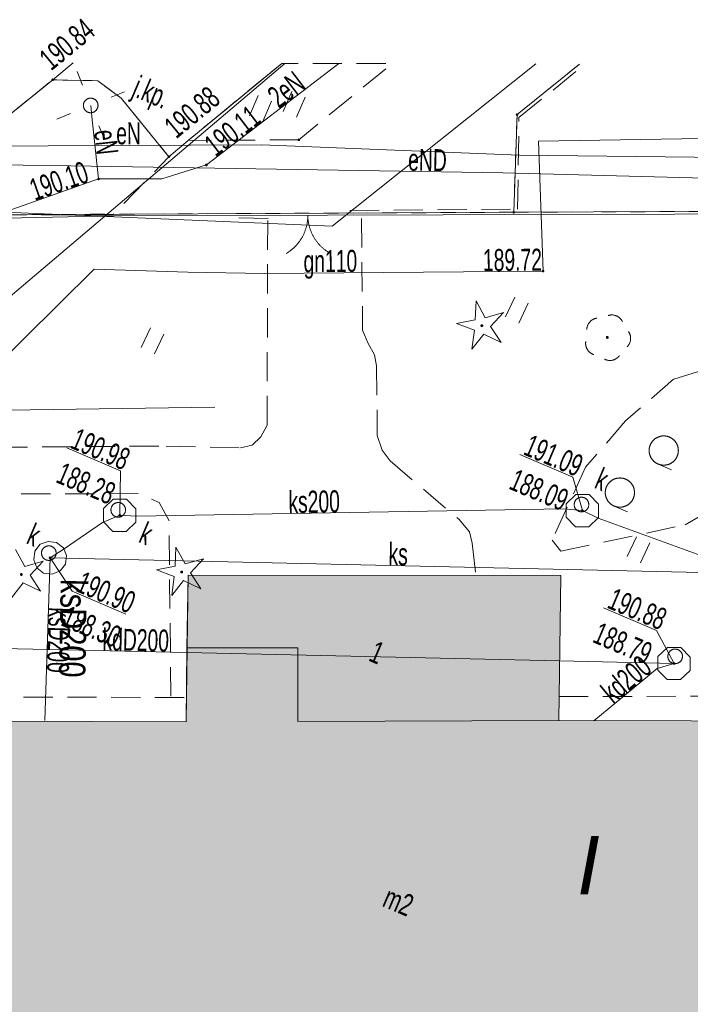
# Model space of a CAD drawing. Header units: centimetres. Extents: x -25572 to 23555, y -2435 to 15405.
# Tile 8 of 134: x -9098 to -6802, y 3947 to 7316. Entities that reach past the tile are written whole.
import ezdxf
from ezdxf.xclip import XClip

# ---------------------------------------------------------------- set-up
doc = ezdxf.new("R2010")
doc.units = ezdxf.units.CM
doc.header["$MEASUREMENT"] = 0
doc.header["$XCLIPFRAME"] = 0
for name, pattern in [('1.5_0.5', [200, 150, -50]), ('egug-500', [100, 50, -50]), ('mz1.0_0.5', [150, 100, -50])]:
    doc.linetypes.add(name, pattern=pattern)
for name, color, linetype in [('1_500_mapa_zasadnicza_1530_2025_1_203-punkt graniczny', 7, 'Continuous'), ('1_500_mapa_zasadnicza_1530_2025_1_punkt wysokościowy naturalny', 7, 'Continuous'), ('1_500_mapa_zasadnicza_1530_2025_1_punkt wysokościowy sztuczny', 7, 'Continuous'), ('820-G Rysunki Obrazki', 7, 'Continuous')]:
    doc.layers.add(name, color=color, linetype=linetype)
for name, color, linetype, lineweight in [('1_500_mapa_zasadnicza_1530_2025_1_218-kontur użytku gruntowego_Nr_pióra__3', 3, 'Continuous', 18), ('1_500_mapa_zasadnicza_1530_2025_1_219-działka ewidencyjna_Nr_pióra__7', 7, 'Continuous', 18), ('1_500_mapa_zasadnicza_1530_2025_1_312-budynek ewidencyjny_Nr_pióra__7', 7, 'Continuous', 18), ('1_500_mapa_zasadnicza_1530_2025_1_312-oznaczenie budynku ewidencyjnego-Atr117_Nr_pióra__7', 7, 'Continuous', 18), ('1_500_mapa_zasadnicza_1530_2025_1_320-blok - kondygnacja nadziemna-Atr25_Nr_pióra__7', 7, 'Continuous', 18), ('1_500_mapa_zasadnicza_1530_2025_1_320-blok - kondygnacja nadziemna_Nr_pióra__7', 7, 'Continuous', 18), ('1_500_mapa_zasadnicza_1530_2025_1_582-Atrybuty opisowe-SKPOD_Nr_pióra__32', 32, 'Continuous', 18), ('1_500_mapa_zasadnicza_1530_2025_1_905-Brama w ogrodzeniu_Nr_pióra__7', 7, 'Continuous', 18), ('1_500_mapa_zasadnicza_1530_2025_1_940-Trawnik symb. poj._Nr_pióra__7', 7, 'Continuous', 18), ('1_500_mapa_zasadnicza_1530_2025_1_941-Zakrzewienie symb. poj._Nr_pióra__7', 7, 'Continuous', 18), ('1_500_mapa_zasadnicza_1530_2025_1_chodnik (powierzchnia)_Nr_pióra__7', 7, 'Continuous', 18), ('1_500_mapa_zasadnicza_1530_2025_1_drzewo iglaste (punkt)_Nr_pióra__94', 94, 'Continuous', 18), ('1_500_mapa_zasadnicza_1530_2025_1_drzewo liściaste (punkt)_Nr_pióra__94', 94, 'Continuous', 18), ('1_500_mapa_zasadnicza_1530_2025_1_jezdnia (powierzchnia)-Atr17_Nr_pióra__7', 7, 'Continuous', 18), ('1_500_mapa_zasadnicza_1530_2025_1_jezdnia (powierzchnia)_Nr_pióra__7', 7, 'Continuous', 18), ('1_500_mapa_zasadnicza_1530_2025_1_komora podziemna - przewód kanalizacyjny (powierzchnia)_Nr_pióra__34', 34, 'Continuous', 18), ('1_500_mapa_zasadnicza_1530_2025_1_krawężnik (linia)_Nr_pióra__7', 7, 'Continuous', 18), ('1_500_mapa_zasadnicza_1530_2025_1_latarnia (punkt)_Nr_pióra__7', 7, 'Continuous', 18), ('1_500_mapa_zasadnicza_1530_2025_1_ogrodzenie trwałe (linia)_Nr_pióra__7', 7, 'Continuous', 18), ('1_500_mapa_zasadnicza_1530_2025_1_przewód elektroenergetyczny (linia)-Atr1_Nr_pióra__1', 1, 'Continuous', 18), ('1_500_mapa_zasadnicza_1530_2025_1_przewód elektroenergetyczny (linia)_Nr_pióra__1', 1, 'Continuous', 18), ('1_500_mapa_zasadnicza_1530_2025_1_przewód gazowy (linia)-Atr1_Nr_pióra__7', 7, 'Continuous', 18), ('1_500_mapa_zasadnicza_1530_2025_1_przewód gazowy (linia)_Nr_pióra__40', 40, 'Continuous', 18), ('1_500_mapa_zasadnicza_1530_2025_1_przewód kanalizacyjny (linia)-Atr1_Nr_pióra__34', 34, 'Continuous', 18), ('1_500_mapa_zasadnicza_1530_2025_1_przewód kanalizacyjny (linia)_Nr_pióra__34', 34, 'Continuous', 18), ('1_500_mapa_zasadnicza_1530_2025_1_przewód wodociągowy (linia)_Nr_pióra__5', 5, 'Continuous', 18), ('1_500_mapa_zasadnicza_1530_2025_1_punkt o określonej wysokości (sieć elektroenergetyczna)-Atr2_Nr_pióra__1', 1, 'Continuous', 18), ('1_500_mapa_zasadnicza_1530_2025_1_punkt o określonej wysokości (sieć elektroenergetyczna)_Nr_pióra__1', 1, 'Continuous', 18), ('1_500_mapa_zasadnicza_1530_2025_1_punkt o określonej wysokości (sieć gazowa)-Atr2_Nr_pióra__40', 40, 'Continuous', 18), ('1_500_mapa_zasadnicza_1530_2025_1_punkt o określonej wysokości (sieć gazowa)_Nr_pióra__40', 40, 'Continuous', 18), ('1_500_mapa_zasadnicza_1530_2025_1_punkt o określonej wysokości (sieć kanalizacyjna)-Atr2_Nr_pióra__34', 34, 'Continuous', 18), ('1_500_mapa_zasadnicza_1530_2025_1_punkt o określonej wysokości (sieć kanalizacyjna)-Atr2_Nr_pióra__7', 7, 'Continuous', 18), ('1_500_mapa_zasadnicza_1530_2025_1_punkt o określonej wysokości (sieć kanalizacyjna)-Atr3_Nr_pióra__34', 34, 'Continuous', 18), ('1_500_mapa_zasadnicza_1530_2025_1_punkt o określonej wysokości (sieć kanalizacyjna)_Nr_pióra__34', 34, 'Continuous', 18), ('1_500_mapa_zasadnicza_1530_2025_1_punkt wysokościowy sztuczny-Atr2_Nr_pióra__7', 7, 'Continuous', 18), ('1_500_mapa_zasadnicza_1530_2025_1_rura ochronna - przewód elektroenergetyczny (linia)_Nr_pióra__1', 1, 'Continuous', 18), ('1_500_mapa_zasadnicza_1530_2025_1_trawnik (powierzchnia) - symbol_Nr_pióra__7', 7, 'Continuous', 18), ('1_500_mapa_zasadnicza_1530_2025_1_trawnik (powierzchnia)_Nr_pióra__7', 7, 'Continuous', 18), ('1_500_mapa_zasadnicza_1530_2025_1_właz okrągły - siec kanalizacyjna (punkt)-Atr17_Nr_pióra__7', 7, 'Continuous', 18), ('1_500_mapa_zasadnicza_1530_2025_1_właz okrągły - siec kanalizacyjna (punkt)_Nr_pióra__7', 7, 'Continuous', 18), ('Nowe_199-Z Wymiary i opisy_Nr_pióra__21', 7, 'Continuous', 25), ('Nowe_220-A Ściany_Nr_pióra__41', 7, 'Continuous', 15)]:
    doc.layers.add(name, color=color, linetype=linetype, lineweight=lineweight)
doc.layers.add('Nowe_220-A Ściany_Nr_pióra__102', color=7, linetype='Continuous', lineweight=5, true_color=0xcccccc)
doc.styles.add('STYL_AUTOMATYCZNY_1', font='arial.ttf', dxfattribs={"width": 0.63})
doc.styles.add('STYL_AUTOMATYCZNY_2', font='arial.ttf', dxfattribs={"width": 0.79})
doc.styles.add('STYL_AUTOMATYCZNY_3', font='arial.ttf', dxfattribs={"width": 0.667})
doc.styles.add('STYL_AUTOMATYCZNY_5', font='arial.ttf')
doc.linetypes.add('902-500', pattern='A,0,[2,Lwowska architektura1.Shx,S=5.952381,R=0,X=0,Y=9.71445e-17],-750,0', length=750)

# ---------------------------------------------------------------- blocks, each defined once
blk = doc.blocks.new('Rysunek_1_1', base_point=(-995247015.5, -194970081.6))
at = {"layer": '1_500_mapa_zasadnicza_1530_2025_1_203-punkt graniczny', "linetype": 'Continuous', "lineweight": 0, "true_color": 0x000000}
for points in [[(-7390.8, 6989, 1), (-7399.1, 6992.5, 1)], [(-7402.2, 6654.9, 1), (-7410.5, 6658.4, 1)]]:
    blk.add_hatch(color=18, dxfattribs=at).paths.add_polyline_path(points)
at = {"layer": '1_500_mapa_zasadnicza_1530_2025_1_drzewo iglaste (punkt)_Nr_pióra__94', "linetype": 'Continuous', "lineweight": 18}
for points in [[(-7511, 6266.5, 1), (-7520.2, 6270.5, 1)], [(-8538.6, 5423.9, 1), (-8547.8, 5427.8, 1)], [(-9087.4, 5415.6, 1), (-9096.6, 5419.5, 1)]]:
    blk.add_hatch(color=94, dxfattribs=at).paths.add_polyline_path(points)
at = {"layer": '1_500_mapa_zasadnicza_1530_2025_1_drzewo liściaste (punkt)_Nr_pióra__94', "linetype": 'Continuous', "lineweight": 18}
blk.add_hatch(color=94, dxfattribs=at).paths.add_polyline_path([(-7081.4, 6226.7, 1), (-7090.7, 6230.6, 1)])
at = {"layer": '1_500_mapa_zasadnicza_1530_2025_1_punkt o określonej wysokości (sieć elektroenergetyczna)_Nr_pióra__1', "linetype": 'Continuous', "lineweight": 18}
for points in [[(-8454.6, 6816.7, 1), (-8462.9, 6820.2, 1)], [(-8823.5, 6769, 1), (-8831.8, 6772.5, 1)]]:
    blk.add_hatch(color=1, dxfattribs=at).paths.add_polyline_path(points)
at = {"layer": '1_500_mapa_zasadnicza_1530_2025_1_punkt o określonej wysokości (sieć gazowa)_Nr_pióra__40', "linetype": 'Continuous', "lineweight": 18}
blk.add_hatch(color=40, dxfattribs=at).paths.add_polyline_path([(-7301.8, 6453.7, 1), (-7310.1, 6457.2, 1)])
at = {"layer": '1_500_mapa_zasadnicza_1530_2025_1_punkt o określonej wysokości (sieć kanalizacyjna)_Nr_pióra__34', "linetype": 'Continuous', "lineweight": 18}
for points in [[(-7167.1, 5634.1, 1), (-7175.4, 5637.6, 1)], [(-8751, 5618.3, 1), (-8759.3, 5621.8, 1)], [(-8989.7, 5473, 1), (-8998, 5476.5, 1)], [(-6853.5, 5111.1, 1), (-6861.8, 5114.6, 1)]]:
    blk.add_hatch(color=34, dxfattribs=at).paths.add_polyline_path(points)
at = {"layer": '1_500_mapa_zasadnicza_1530_2025_1_punkt wysokościowy naturalny', "linetype": 'Continuous', "lineweight": 0, "true_color": 0x000000}
blk.add_hatch(color=18, dxfattribs=at).paths.add_polyline_path([(-8137.8, 6902.8, 1), (-8146.1, 6906.3, 1)])
at = {"layer": '1_500_mapa_zasadnicza_1530_2025_1_punkt wysokościowy sztuczny', "linetype": 'Continuous', "lineweight": 0, "true_color": 0x000000}
for points in [[(-8980.5, 7108.2, 1), (-8988.8, 7111.7, 1)], [(-8582.7, 6845, 1), (-8591, 6848.5, 1)]]:
    blk.add_hatch(color=18, dxfattribs=at).paths.add_polyline_path(points)
at = {"layer": '1_500_mapa_zasadnicza_1530_2025_1_218-kontur użytku gruntowego_Nr_pióra__3', "color": 3, "linetype": 'egug-500', "lineweight": 18, "flags": 128}
for points in [[(-7181, 7163.9), (-7395, 6990.7)], [(-7395, 6990.7), (-7406.3, 6656.7)], [(-7406.3, 6656.7), (-9135.9, 6648.4)], [(-7406.3, 6656.7), (-4949.2, 6667)]]:
    blk.add_lwpolyline(points, dxfattribs=at)
at = {"layer": '1_500_mapa_zasadnicza_1530_2025_1_219-działka ewidencyjna_Nr_pióra__7', "color": 7, "linetype": 'Continuous', "lineweight": 18, "flags": 128}
for points in [[(-7395, 6990.7), (-7181, 7163.9)], [(-7406.3, 6656.7), (-7395, 6990.7)], [(-7406.3, 6656.7), (-9135.9, 6648.4)], [(-4949.2, 6667), (-7406.3, 6656.7)]]:
    blk.add_lwpolyline(points, dxfattribs=at)
at = {"layer": '1_500_mapa_zasadnicza_1530_2025_1_312-budynek ewidencyjny_Nr_pióra__7', "color": 7, "linetype": 'Continuous', "lineweight": 18, "flags": 128}
for points in [[(-8525.2, 5166.2), (-8521.5, 5415.6)], [(-8521.5, 5415.6), (-7245.7, 5414.3)], [(-7245.7, 5414.3), (-7252.2, 4917.4)], [(-8528.1, 4913.3), (-8525.2, 5166.2)], [(-10127.8, 4919.4), (-8528.1, 4913.3)], [(-7252.2, 4917.4), (-5441.2, 4912.9)]]:
    blk.add_lwpolyline(points, dxfattribs=at)
at = {"layer": '1_500_mapa_zasadnicza_1530_2025_1_320-blok - kondygnacja nadziemna_Nr_pióra__7', "color": 7, "linetype": 'Continuous', "lineweight": 18, "flags": 128}
blk.add_lwpolyline([(-8521.5, 5415.6), (-7245.7, 5414.3), (-7252.2, 4917.4), (-8145.1, 4914.9), (-8146.1, 5166.2), (-8525.2, 5166.2)], close=True, dxfattribs=at)
at = {"layer": '1_500_mapa_zasadnicza_1530_2025_1_905-Brama w ogrodzeniu_Nr_pióra__7', "color": 7, "linetype": 'Continuous', "lineweight": 18}
for centre, start, end in [((-8261.4, 6645.1), 300.3875, 0.3875), ((-7961.4, 6647.2), 180.3875, 240.3875)]:
    blk.add_arc(centre, 150, start, end, dxfattribs=at)
at = {"layer": '1_500_mapa_zasadnicza_1530_2025_1_940-Trawnik symb. poj._Nr_pióra__7', "color": 7, "linetype": 'Continuous', "lineweight": 18}
for p, q in [((-7434.8, 6298.9), (-7402.8, 6366.7)), ((-7389.5, 6277.5), (-7357.5, 6345.4)), ((-8681.9, 6193.5), (-8649.9, 6261.3)), ((-8636.7, 6172.2), (-8604.7, 6240)), ((-7017.8, 5479), (-6985.8, 5546.8)), ((-6972.6, 5457.6), (-6940.6, 5525.5))]:
    blk.add_line(p, q, dxfattribs=at)
at = {"layer": '1_500_mapa_zasadnicza_1530_2025_1_941-Zakrzewienie symb. poj._Nr_pióra__7', "color": 7, "linetype": 'Continuous', "lineweight": 18}
for p, q in [((-6912.4, 5795.4), (-6866.4, 5775.9)), ((-7062.5, 5651.6), (-7016.5, 5632.1))]:
    blk.add_line(p, q, dxfattribs=at)
for centre in [(-6892.9, 5841.5), (-7043, 5697.6)]:
    blk.add_circle(centre, 50, dxfattribs=at)
at = {"layer": '1_500_mapa_zasadnicza_1530_2025_1_chodnik (powierzchnia)_Nr_pióra__7', "color": 7, "linetype": 'mz1.0_0.5', "lineweight": 18, "flags": 128}
for points in [[(-7388.5, 6980.4), (-7162, 7163.9)], [(-11562.5, 5851.2), (-11413.7, 5841.8), (-11013.7, 5865.4), (-10621.9, 5956.7), (-10256.7, 6121.2), (-9921.9, 6342), (-9692.4, 6540.1), (-9145, 6980.3), (-8984.6, 7109.9), (-8830.7, 7106.6), (-8750.4, 7047.5), (-8586.8, 6846.7), (-8778.7, 6647.9), (-9251.4, 6647.4), (-9758.6, 6230.3), (-10042.1, 6028), (-10352.3, 5865.2), (-10501.7, 5789.5), (-10578.6, 5772.1), (-10966.5, 5684.7), (-11363.2, 5650.9), (-11565.1, 5655.7)], [(-7393.1, 6667.3), (-7388.5, 6980.4)], [(-8347.5, 6637.6), (-8242, 6635.3)], [(-8250.7, 5928.6), (-8248.6, 6640.3)], [(-7967.3, 6663.2), (-7393.1, 6667.3)], [(-7927.9, 6635.7), (-7923.8, 6253.7)], [(-7923.8, 6253.7), (-7905.2, 6207.8)], [(-7905.2, 6207.8), (-7883.5, 6169.3)], [(-7883.5, 6169.3), (-7875.8, 6131.3)], [(-7875.8, 6131.3), (-7873.4, 5893.5)], [(-6762.6, 6115.3), (-6858.9, 6085.5)], [(-6858.9, 6085.5), (-7023.8, 5942.6)], [(-7023.8, 5942.6), (-7160.4, 5784.4)], [(-8271.9, 5888.7), (-8250.7, 5928.6)], [(-8301.5, 5860), (-8271.9, 5888.7)], [(-7873.4, 5893.5), (-7856.8, 5843)], [(-8580.2, 5000.6), (-8586.4, 5600.6), (-8620.4, 5663.9), (-8691.3, 5694), (-9747.8, 5692.4), (-10060.6, 5579.6), (-10327.8, 5359.5), (-10430.7, 5198.9), (-10439.6, 4998.5), (-10602.6, 4988.3), (-10595.9, 5203.8), (-10549.4, 5341.6), (-10351.5, 5559.6), (-10019.1, 5782.5), (-9735.6, 5849.1), (-8596.1, 5856.8)], [(-8596.1, 5856.8), (-8341.3, 5850.7)], [(-8341.3, 5850.7), (-8301.5, 5860)], [(-7856.8, 5843), (-7829.9, 5806.6)], [(-7829.9, 5806.6), (-7593.7, 5605.4)], [(-7160.4, 5784.4), (-7275.2, 5534.3)], [(-6819.2, 5587.5), (-6686.9, 5663.9)], [(-7593.7, 5605.4), (-7557.5, 5562.8)], [(-7557.5, 5562.8), (-7548.8, 5524.4)], [(-7245.5, 5496.8), (-6819.2, 5587.5)], [(-7275.2, 5534.3), (-7245.5, 5496.8)], [(-7548.8, 5524.4), (-7535.6, 5414.5)], [(-10134.6, 5000.5), (-8527.5, 4996.7)], [(-7251.1, 4999.5), (-6066.6, 5003.3)]]:
    blk.add_lwpolyline(points, dxfattribs=at)
at = {"layer": '1_500_mapa_zasadnicza_1530_2025_1_drzewo iglaste (punkt)_Nr_pióra__94', "color": 94, "linetype": 'Continuous', "lineweight": 18}
for p, q in [((-7538, 6288.1), (-7535.1, 6353.5)), ((-7535.1, 6353.5), (-7503.9, 6296)), ((-7503.9, 6296), (-7440.9, 6313.5)), ((-7440.9, 6313.5), (-7485.9, 6266)), ((-7602.3, 6276.2), (-7538, 6288.1)), ((-7541.1, 6253.2), (-7602.3, 6276.2)), ((-7485.9, 6266), (-7449.8, 6211.5)), ((-7549.5, 6188.4), (-7541.1, 6253.2)), ((-7508.8, 6239.6), (-7549.5, 6188.4)), ((-7449.8, 6211.5), (-7508.8, 6239.6)), ((-9111.6, 5502.5), (-9080.3, 5445)), ((-8565.6, 5445.5), (-8562.8, 5510.9)), ((-8562.8, 5510.9), (-8531.5, 5453.4)), ((-9080.3, 5445), (-9017.3, 5462.5)), ((-9017.3, 5462.5), (-9062.3, 5415)), ((-8531.5, 5453.4), (-8468.5, 5470.9)), ((-8468.5, 5470.9), (-8513.5, 5423.4)), ((-8629.9, 5433.5), (-8565.6, 5445.5)), ((-8568.7, 5410.6), (-8629.9, 5433.5)), ((-9062.3, 5415), (-9026.3, 5360.5)), ((-8577.2, 5345.8), (-8568.7, 5410.6)), ((-8536.5, 5396.9), (-8577.2, 5345.8)), ((-8477.4, 5368.9), (-8536.5, 5396.9)), ((-8513.5, 5423.4), (-8477.4, 5368.9)), ((-9085.3, 5388.6), (-9126, 5337.4)), ((-9026.3, 5360.5), (-9085.3, 5388.6))]:
    blk.add_line(p, q, dxfattribs=at)
at = {"layer": '1_500_mapa_zasadnicza_1530_2025_1_drzewo liściaste (punkt)_Nr_pióra__94', "color": 94, "linetype": 'Continuous', "lineweight": 18}
for centre, start, end in [((-7070.4, 6265.4), 26.2875, 107.7435), ((-7116.2, 6254.9), 98.3235, 179.5635), ((-7046.2, 6225.2), 314.4675, 35.7075), ((-7120.3, 6208), 170.2365, 251.8865), ((-7077.1, 6189.6), 242.1445, 323.7945)]:
    blk.add_arc(centre, 40, start, end, dxfattribs=at)
at = {"layer": '1_500_mapa_zasadnicza_1530_2025_1_jezdnia (powierzchnia)_Nr_pióra__7', "color": 7, "linetype": '1.5_0.5', "lineweight": 18, "flags": 128}
for points in [[(-8914.9, 7167.4), (-8984.6, 7109.9), (-9145, 6980.3), (-9692.4, 6540.1), (-9921.9, 6342), (-10256.7, 6121.2), (-10621.9, 5956.7), (-11013.7, 5865.4), (-11413.7, 5841.8), (-11562.5, 5851.2)], [(-8984.6, 7109.9), (-8914.9, 7167.4)], [(-8200.8, 7165.9), (-8520.9, 6902.4), (-8586.8, 6846.7), (-8750.4, 7047.5), (-8830.7, 7106.6), (-8984.6, 7109.9)]]:
    blk.add_lwpolyline(points, dxfattribs=at)
at = {"layer": '1_500_mapa_zasadnicza_1530_2025_1_komora podziemna - przewód kanalizacyjny (powierzchnia)_Nr_pióra__34', "color": 34, "linetype": 'Continuous', "lineweight": 18, "flags": 128}
for points in [[(-8732.9, 5565), (-8778.6, 5564.8), (-8810.3, 5597.8), (-8810.4, 5643.5), (-8777.5, 5675.1), (-8731.8, 5675.3), (-8700.1, 5642.3), (-8700, 5596.6)], [(-7149, 5580.8), (-7194.7, 5580.6), (-7226.4, 5613.6), (-7226.5, 5659.3), (-7193.6, 5690.9), (-7147.9, 5691.1), (-7116.2, 5658.1), (-7116.1, 5612.4)], [(-8986.3, 5418.3), (-9016.1, 5422.3), (-9038.8, 5440.6), (-9049.9, 5468.1), (-9046.4, 5497), (-9027.7, 5520.6), (-9000.5, 5530.8), (-8971.6, 5527.2), (-8948.1, 5508.5), (-8937.5, 5482.3), (-8941.4, 5452.5), (-8959.7, 5429.8)], [(-6835.3, 5057.8), (-6881, 5057.6), (-6912.7, 5090.6), (-6912.8, 5136.3), (-6879.9, 5167.9), (-6834.2, 5168.1), (-6802.5, 5135.1), (-6802.4, 5089.4)]]:
    blk.add_lwpolyline(points, close=True, dxfattribs=at)
at = {"layer": '1_500_mapa_zasadnicza_1530_2025_1_krawężnik (linia)_Nr_pióra__7', "color": 7, "linetype": 'Continuous', "lineweight": 18, "flags": 128}
for points in [[(-11562.5, 5851.2), (-11413.7, 5841.8), (-11013.7, 5865.4), (-10621.9, 5956.7), (-10256.7, 6121.2), (-9921.9, 6342), (-9692.4, 6540.1), (-9145, 6980.3), (-8984.6, 7109.9), (-8914.9, 7167.4)], [(-8200.8, 7165.9), (-8520.9, 6902.4), (-8586.8, 6846.7), (-8750.4, 7047.5), (-8830.7, 7106.6), (-8984.6, 7109.9)]]:
    blk.add_lwpolyline(points, dxfattribs=at)
at = {"layer": '1_500_mapa_zasadnicza_1530_2025_1_latarnia (punkt)_Nr_pióra__7', "color": 7, "linetype": 'Continuous', "lineweight": 18}
for p, q in [((-8882.6, 7091.8), (-8901.3, 7138.1)), ((-8785, 7050.3), (-8738.7, 7069.1)), ((-8924.1, 6994.1), (-8970.3, 6975.4)), ((-8826.4, 6952.7), (-8807.7, 6906.4))]:
    blk.add_line(p, q, dxfattribs=at)
blk.add_circle((-8854.6, 7022.2), 25, dxfattribs=at)
at = {"layer": '1_500_mapa_zasadnicza_1530_2025_1_ogrodzenie trwałe (linia)_Nr_pióra__7', "color": 7, "linetype": '902-500', "lineweight": 18, "flags": 128}
for points in [[(-11288.1, 5502.8), (-10494.7, 5649.7), (-9736.1, 6229.5), (-9250.6, 6634), (-8775.8, 6644.5)], [(-8043.8, 6646.8), (-8775.8, 6644.5)], [(-6062.3, 6652.5), (-8043.8, 6646.8)]]:
    blk.add_lwpolyline(points, dxfattribs=at)
at = {"layer": '1_500_mapa_zasadnicza_1530_2025_1_przewód elektroenergetyczny (linia)_Nr_pióra__1', "color": 1, "linetype": 'Continuous', "lineweight": 18, "flags": 128}
for points in [[(-11563.8, 5756.1), (-11058.2, 5752.9), (-10598.4, 5853.3), (-9865.1, 6235.3), (-9200.3, 6639.8), (-8827.6, 6770.7), (-8611.2, 6771.3), (-8458.7, 6818.4), (-8005.6, 7165.6)], [(-8827.6, 6770.7), (-8850.9, 6984.8), (-8854.6, 7022.2)], [(-6089.1, 6837.7), (-7386.7, 6851.5), (-8268.6, 6887.7), (-9245.1, 6882.6)], [(-9271.6, 6820), (-8993.7, 6817.2), (-7443.5, 6791.9), (-6188.1, 6758), (-6137.9, 6773.7)], [(-10486.8, 5960.3), (-8429.7, 5990.4)]]:
    blk.add_lwpolyline(points, dxfattribs=at)
at = {"layer": '1_500_mapa_zasadnicza_1530_2025_1_przewód gazowy (linia)_Nr_pióra__40', "color": 40, "linetype": 'Continuous', "lineweight": 18, "flags": 128}
for points in [[(-11583.5, 4304.9), (-10845.3, 4915.3), (-8189.8, 7165.9)], [(-5055, 7159.8), (-5056.7, 7002.6), (-5085.3, 6994.1), (-5710.6, 6925.9), (-7321.6, 6899.9), (-7305.9, 6455.5), (-8260.8, 6447.7), (-8521.8, 6452), (-8843.3, 6462.3), (-9929.8, 5386.2), (-10722.9, 4927.4), (-11245.4, 4635.3), (-11583.1, 4338.4)]]:
    blk.add_lwpolyline(points, dxfattribs=at)
at = {"layer": '1_500_mapa_zasadnicza_1530_2025_1_przewód kanalizacyjny (linia)_Nr_pióra__34', "color": 34, "linetype": 'Continuous', "lineweight": 18, "flags": 128}
for points in [[(-8993.9, 5474.7), (-8945.2, 5505.1), (-8814.6, 5595.3), (-8755.2, 5620.1), (-8698.1, 5616.5), (-7237.1, 5642), (-7171.3, 5635.8), (-7116.8, 5610.6), (-6665.2, 5446.2), (-6613, 5420.7)], [(-8993.9, 5474.7), (-9011.9, 4917.5)], [(-6613, 5420.7), (-8993.9, 5474.7)], [(-6857.6, 5112.8), (-7249.3, 5121.5), (-8525.5, 5150.1), (-9845.1, 5178.6)], [(-6857.6, 5112.8), (-6915.7, 5096.2), (-7132.1, 4916.4)]]:
    blk.add_lwpolyline(points, dxfattribs=at)
at = {"layer": '1_500_mapa_zasadnicza_1530_2025_1_przewód wodociągowy (linia)_Nr_pióra__5', "color": 5, "linetype": 'Continuous', "lineweight": 18, "flags": 128}
blk.add_lwpolyline([(-7330.3, 7164.3), (-8028.4, 6608.8), (-10214.3, 6702.8), (-11159.9, 6755.2), (-11550, 6768.3)], dxfattribs=at)
at = {"layer": '1_500_mapa_zasadnicza_1530_2025_1_punkt o określonej wysokości (sieć kanalizacyjna)-Atr2_Nr_pióra__7', "color": 7, "linetype": 'Continuous', "lineweight": 18, "flags": 128}
for points in [[(-8755.2, 5620.1), (-8752.6, 5772.1), (-8936.5, 5850.2)], [(-7171.3, 5635.8), (-7204, 5750.7), (-7385.6, 5827.7)], [(-8993.9, 5474.7), (-8917.7, 5359.9), (-8734.1, 5282)], [(-6857.6, 5112.8), (-6917.1, 5226.1), (-7098.9, 5303.2)]]:
    blk.add_lwpolyline(points, dxfattribs=at)
at = {"layer": '1_500_mapa_zasadnicza_1530_2025_1_rura ochronna - przewód elektroenergetyczny (linia)_Nr_pióra__1', "color": 1, "linetype": 'Continuous', "lineweight": 18, "flags": 128}
blk.add_lwpolyline([(-11563.8, 5756.1), (-11058.2, 5752.9), (-10598.4, 5853.3), (-9865.1, 6235.3), (-9200.3, 6639.8), (-8827.6, 6770.7), (-8611.2, 6771.3), (-8458.7, 6818.4), (-8005.6, 7165.6)], dxfattribs=at)
at = {"layer": '1_500_mapa_zasadnicza_1530_2025_1_trawnik (powierzchnia) - symbol_Nr_pióra__7', "color": 7, "linetype": 'Continuous', "lineweight": 18}
for p, q in [((-8311.2, 6987.1), (-8281.9, 7056.2)), ((-8195.9, 7001.1), (-8166.6, 7070.2)), ((-8149.9, 6981.6), (-8120.6, 7050.6)), ((-8265.2, 6967.6), (-8235.9, 7036.7))]:
    blk.add_line(p, q, dxfattribs=at)
at = {"layer": '1_500_mapa_zasadnicza_1530_2025_1_trawnik (powierzchnia)_Nr_pióra__7', "color": 7, "linetype": 'mz1.0_0.5', "lineweight": 18, "flags": 128}
blk.add_lwpolyline([(-8141.9, 6904.6), (-8520.9, 6902.4), (-8200.4, 7166.2), (-7822.6, 7165.6)], close=True, dxfattribs=at)
at = {"layer": '1_500_mapa_zasadnicza_1530_2025_1_właz okrągły - siec kanalizacyjna (punkt)_Nr_pióra__7', "color": 7, "linetype": 'Continuous', "lineweight": 18}
for centre in [(-8760.4, 5638.6), (-7174.4, 5656.7), (-8998, 5490.6), (-6853.8, 5137.3)]:
    blk.add_circle(centre, 25, dxfattribs=at)
at = {"layer": '1_500_mapa_zasadnicza_1530_2025_1_312-oznaczenie budynku ewidencyjnego-Atr117_Nr_pióra__7', "color": 7, "linetype": 'Continuous', "lineweight": 18, "insert": (-7860.3, 4283.8), "char_height": 75, "attachment_point": 7, "rotation": 337.0155, "style": 'STYL_AUTOMATYCZNY_3'}
blk.add_mtext('\\A1;{\\pql;\\fArial|b0|i0|c238|p0;\\W0.667000;m2}', dxfattribs=at)
at = {"layer": '1_500_mapa_zasadnicza_1530_2025_1_320-blok - kondygnacja nadziemna-Atr25_Nr_pióra__7', "color": 7, "linetype": 'Continuous', "lineweight": 18, "insert": (-7907, 5123.8), "char_height": 75, "attachment_point": 7, "rotation": 337.0155, "style": 'STYL_AUTOMATYCZNY_3'}
blk.add_mtext('\\A1;{\\pql;\\fArial|b0|i0|c238|p0;\\W0.667000;1}', dxfattribs=at)
at = {"layer": '1_500_mapa_zasadnicza_1530_2025_1_582-Atrybuty opisowe-SKPOD_Nr_pióra__32', "color": 32, "linetype": 'Continuous', "lineweight": 18, "insert": (-8866.8, 5400.5), "char_height": 90, "attachment_point": 1, "rotation": 268.8375, "style": 'STYL_AUTOMATYCZNY_2'}
blk.add_mtext('\\A1;{\\pql;\\fArial|b0|i0|c238|p0;\\W0.790000;ksD200}', dxfattribs=at)
at = {"layer": '1_500_mapa_zasadnicza_1530_2025_1_jezdnia (powierzchnia)-Atr17_Nr_pióra__7', "color": 7, "linetype": 'Continuous', "lineweight": 18, "insert": (-8707.1, 7080.8), "char_height": 75, "attachment_point": 4, "rotation": 337.0155, "style": 'STYL_AUTOMATYCZNY_1'}
blk.add_mtext('\\A1;{\\pql;\\fArial|b0|i0|c238|p0;\\W0.630000;j.kp.}', dxfattribs=at)
blk.add_mtext('\\A1;{\\pql;\\fArial|b0|i0|c238|p0;\\W0.630000;j.kp.}', dxfattribs=at)
at = {"layer": '1_500_mapa_zasadnicza_1530_2025_1_przewód elektroenergetyczny (linia)-Atr1_Nr_pióra__1', "color": 1, "linetype": 'Continuous', "lineweight": 18, "char_height": 75, "style": 'STYL_AUTOMATYCZNY_1'}
for s, insert, attachment_point, rotation in [('\\A1;{\\pql;\\fArial|b0|i0|c238|p0;\\W0.630000;2eN}', (-8233.3, 7040), 4, 37.4535), ('\\A1;{\\pql;\\fArial|b0|i0|c238|p0;\\W0.630000;eN}', (-8767, 6888.1), 7, 0.2985), ('\\A1;{\\pql;\\fArial|b0|i0|c238|p0;\\W0.630000;eN}', (-8806.1, 6938.6), 4, 276.1995), ('\\A1;{\\pql;\\fArial|b0|i0|c238|p0;\\W0.630000;eND}', (-7767.6, 6836.2), 4, 359.0635)]:
    blk.add_mtext(s, dxfattribs=dict(at, insert=insert, attachment_point=attachment_point, rotation=rotation))
at = {"layer": '1_500_mapa_zasadnicza_1530_2025_1_przewód gazowy (linia)-Atr1_Nr_pióra__7', "color": 7, "linetype": 'Continuous', "lineweight": 18, "insert": (-8125.9, 6477.7), "char_height": 75, "attachment_point": 4, "rotation": 0.4665, "style": 'STYL_AUTOMATYCZNY_1'}
blk.add_mtext('\\A1;{\\pql;\\fArial|b0|i0|c238|p0;\\W0.630000;gn110}', dxfattribs=at)
at = {"layer": '1_500_mapa_zasadnicza_1530_2025_1_przewód kanalizacyjny (linia)-Atr1_Nr_pióra__34', "color": 34, "linetype": 'Continuous', "lineweight": 18, "char_height": 75, "attachment_point": 4, "style": 'STYL_AUTOMATYCZNY_1'}
for s, insert, rotation in [('\\A1;{\\pql;\\fArial|b0|i0|c238|p0;\\W0.630000;ks200}', (-8177.8, 5664.6), 1.0015), ('\\A1;{\\pql;\\fArial|b0|i0|c238|p0;\\W0.630000;ks}', (-7834.9, 5487.5), 358.7005), ('\\A1;{\\pql;\\fArial|b0|i0|c238|p0;\\W0.630000;ksD200}', (-8960.3, 5304.7), 268.1485), ('\\A1;{\\pql;\\fArial|b0|i0|c238|p0;\\W0.630000;kdD200}', (-8814.1, 5195.2), 358.7605), ('\\A1;{\\pql;\\fArial|b0|i0|c238|p0;\\W0.630000;kd200}', (-7090.2, 5001.6), 39.7215)]:
    blk.add_mtext(s, dxfattribs=dict(at, insert=insert, rotation=rotation))
at = {"layer": '1_500_mapa_zasadnicza_1530_2025_1_punkt o określonej wysokości (sieć elektroenergetyczna)-Atr2_Nr_pióra__1', "color": 1, "linetype": 'Continuous', "lineweight": 18, "char_height": 75, "attachment_point": 4, "style": 'STYL_AUTOMATYCZNY_1'}
for s, insert, rotation in [('\\A1;{\\pql;\\fArial|b0|i0|c238|p0;\\W0.630000;190.11}', (-8449.8, 6873.8), 37.4535), ('\\A1;{\\pql;\\fArial|b0|i0|c238|p0;\\W0.630000;190.10}', (-9058.7, 6730.4), 19.3475)]:
    blk.add_mtext(s, dxfattribs=dict(at, insert=insert, rotation=rotation))
at = {"layer": '1_500_mapa_zasadnicza_1530_2025_1_punkt o określonej wysokości (sieć gazowa)-Atr2_Nr_pióra__40', "color": 40, "linetype": 'Continuous', "lineweight": 18, "insert": (-7511.8, 6492.4), "char_height": 75, "attachment_point": 4, "rotation": 0.4665, "style": 'STYL_AUTOMATYCZNY_1'}
blk.add_mtext('\\A1;{\\pql;\\fArial|b0|i0|c238|p0;\\W0.630000;189.72}', dxfattribs=at)
at = {"layer": '1_500_mapa_zasadnicza_1530_2025_1_punkt o określonej wysokości (sieć kanalizacyjna)-Atr2_Nr_pióra__34', "color": 34, "linetype": 'Continuous', "lineweight": 18, "char_height": 75, "attachment_point": 7, "rotation": 337.0155, "style": 'STYL_AUTOMATYCZNY_1'}
for s, insert in [('\\A1;{\\pql;\\fArial|b0|i0|c238|p0;\\W0.630000;190.98}', (-8928.4, 5850.9)), ('\\A1;{\\pql;\\fArial|b0|i0|c238|p0;\\W0.630000;191.09}', (-7377.5, 5828.4)), ('\\A1;{\\pql;\\fArial|b0|i0|c238|p0;\\W0.630000;190.90}', (-8909.6, 5360.6)), ('\\A1;{\\pql;\\fArial|b0|i0|c238|p0;\\W0.630000;190.88}', (-7090.9, 5303.8))]:
    blk.add_mtext(s, dxfattribs=dict(at, insert=insert))
at = {"layer": '1_500_mapa_zasadnicza_1530_2025_1_punkt o określonej wysokości (sieć kanalizacyjna)-Atr3_Nr_pióra__34', "color": 34, "linetype": 'Continuous', "lineweight": 18, "char_height": 75, "attachment_point": 7, "rotation": 337.0155, "style": 'STYL_AUTOMATYCZNY_1'}
for s, insert in [('\\A1;{\\pql;\\fArial|b0|i0|c238|p0;\\W0.630000;188.28}', (-8978.3, 5733.4)), ('\\A1;{\\pql;\\fArial|b0|i0|c238|p0;\\W0.630000;188.09}', (-7427.3, 5711)), ('\\A1;{\\pql;\\fArial|b0|i0|c238|p0;\\W0.630000;188.30}', (-8959.4, 5243.2)), ('\\A1;{\\pql;\\fArial|b0|i0|c238|p0;\\W0.630000;188.79}', (-7140.7, 5186.4))]:
    blk.add_mtext(s, dxfattribs=dict(at, insert=insert))
at = {"layer": '1_500_mapa_zasadnicza_1530_2025_1_punkt wysokościowy sztuczny-Atr2_Nr_pióra__7', "color": 7, "linetype": 'Continuous', "lineweight": 18, "char_height": 75, "attachment_point": 7, "style": 'STYL_AUTOMATYCZNY_1'}
for s, insert, rotation in [('\\A1;{\\pql;\\fArial|b0|i0|c238|p0;\\W0.630000;190.84}', (-8989.5, 7137.8), 39.4555), ('\\A1;{\\pql;\\fArial|b0|i0|c238|p0;\\W0.630000;190.88}', (-8561.4, 6905.2), 39.4645)]:
    blk.add_mtext(s, dxfattribs=dict(at, insert=insert, rotation=rotation))
at = {"layer": '1_500_mapa_zasadnicza_1530_2025_1_właz okrągły - siec kanalizacyjna (punkt)-Atr17_Nr_pióra__7', "color": 7, "linetype": 'Continuous', "lineweight": 18, "char_height": 75, "attachment_point": 7, "rotation": 337.0155, "style": 'STYL_AUTOMATYCZNY_1'}
for insert in [(-7134.1, 5714.9), (-9078.6, 5525.1), (-8694.4, 5529.4)]:
    blk.add_mtext('\\A1;{\\pql;\\fArial|b0|i0|c238|p0;\\W0.630000;k}', dxfattribs=dict(at, insert=insert))

msp = doc.modelspace()

# ---------------------------------------------------------------- hatches: boundary and pattern name
at = {"layer": 'Nowe_220-A Ściany_Nr_pióra__102', "linetype": 'Continuous', "lineweight": 0, "true_color": 0x333333}
msp.add_hatch(color=250, dxfattribs=at).paths.add_polyline_path([(-10066.4, 3637.7), (-10077.1, 4267.9), (-10123.2, 4266.8), (-10121.7, 4306.4), (-10077.4, 4308.2), (-10081.2, 4870.3), (-10126.9, 4870.2), (-10127.8, 4919.4), (-8528.1, 4913.3), (-8521.5, 5415.6), (-7245.7, 5414.3), (-7252.2, 4917.4), (-5441.2, 4912.9), (-5436.2, 3629)])

# ---------------------------------------------------------------- linework, layer by layer
at = {"layer": 'Nowe_220-A Ściany_Nr_pióra__41', "color": 7, "linetype": 'Continuous', "lineweight": 15, "flags": 128}
msp.add_lwpolyline([(-10066.4, 3637.7), (-10077.1, 4267.9), (-10123.2, 4266.8), (-10121.7, 4306.4), (-10077.4, 4308.2), (-10081.2, 4870.3), (-10126.9, 4870.2), (-10127.8, 4919.4), (-8528.1, 4913.3), (-8521.5, 5415.6), (-7245.7, 5414.3), (-7252.2, 4917.4), (-5441.2, 4912.9), (-5436.2, 3629)], close=True, dxfattribs=at)

# ---------------------------------------------------------------- block references
at = {"layer": '820-G Rysunki Obrazki', "color": 151, "linetype": 'Continuous', "lineweight": 13, "true_color": 0x80c2ff}
ref = msp.add_blockref('Rysunek_1_1', (-995247015.5, -194970081.6), dxfattribs=at)
XClip(ref).set_block_clipping_path([(-13683.2006825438, 2023.5423510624), (-4792.6506466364, -1747.4318888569), (-1614.3232170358, 5745.8781274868), (-10504.8732529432, 9516.8523674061)])

# ---------------------------------------------------------------- texts
at = {"layer": 'Nowe_199-Z Wymiary i opisy_Nr_pióra__21', "color": 7, "linetype": 'Continuous', "lineweight": 25, "insert": (-7150.6, 4522.8), "char_height": 200, "attachment_point": 2, "style": 'STYL_AUTOMATYCZNY_5'}
msp.add_mtext('\\A1;{\\pqc;\\fArial|b0|i1|c238|p0;\\W1.000000;I}', dxfattribs=at)

doc.saveas('drawing.dxf')
